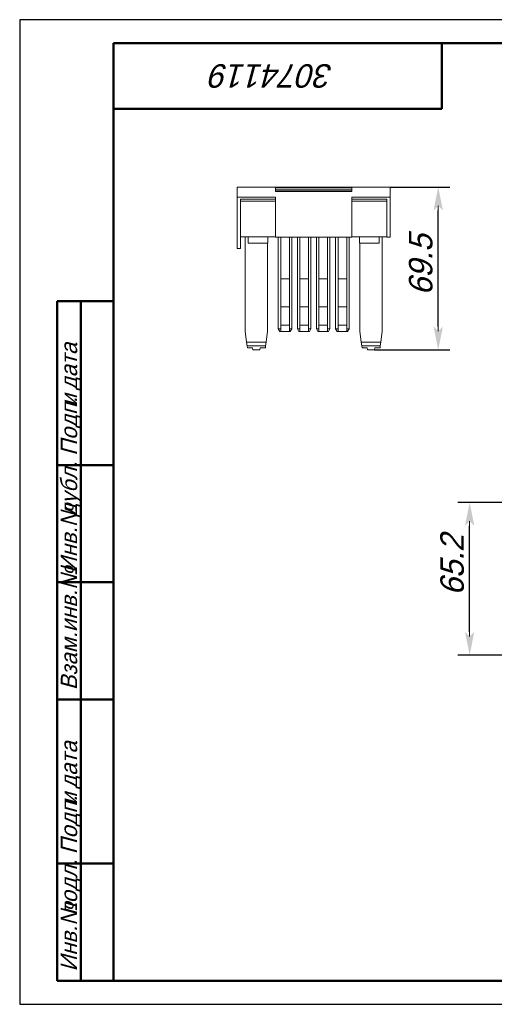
# Model space of a CAD drawing. Header units: millimetres. Extents: x 8 to 305, y 87 to 297.
# Tile 1 of 2: x 8 to 109, y 87 to 297. Entities that reach past the tile are written whole.
import ezdxf

# ---------------------------------------------------------------- set-up
doc = ezdxf.new("R2010")
doc.units = ezdxf.units.MM
doc.styles.add('TextStyle_1', font='T-FLEX Type A.TTF', dxfattribs={"oblique": 15, "height": 5})
doc.styles.add('TextStyle_2', font='T-FLEX Type A.TTF', dxfattribs={"oblique": 15, "height": 3.5})
doc.styles.add('TextStyle_8', font='T-FLEX Type A.TTF', dxfattribs={"oblique": 15, "height": 5})
doc.dimstyles.new('DIM_ST_1', dxfattribs={"dimtxt": 5, "dimasz": 5, "dimexe": 2.5, "dimexo": 0, "dimtad": 1, "dimlfac": 2, "dimrnd": 0.01, "dimdsep": 46, "dimtxsty": 'TextStyle_1', "dimblk": 'Arrow_3_C7_Status', "dimcen": 0.09, "dimclrd": 7, "dimclre": 7, "dimclrt": 7, "dimazin": 0, "dimtfac": 1, "dimtdec": 0, "dimtmove": 0, "dimatfit": 0, "dimldrblk": 'NONE', "dimfxl": 1, "dimtvp": 1, "dimtolj": 1, "dimarcsym": 0})

# ---------------------------------------------------------------- blocks, each defined once
blk = doc.blocks.new('Arrow_3_C7_Status')
at = {"color": 7, "linetype": 'Continuous', "lineweight": 0}
blk.add_line((-1, 0), (-0.8, 0), dxfattribs=at)
at = {"color": 7}
blk.add_solid([(-1, -0.2), (0, 0), (-0.8, 0), (-1, 0.2)], dxfattribs=at)
blk = doc.blocks.new('*D5')
at = {"color": 7, "lineweight": -2}
for p, q in [((86.49, 261.72), (99.25, 261.72)), ((96.75, 231.97), (96.75, 256.72)), ((83.18, 226.97), (99.25, 226.97))]:
    blk.add_line(p, q, dxfattribs=at)
at = {"layer": 'Defpoints', "color": 0}
for p in [(86.49, 261.72), (96.75, 261.72), (83.18, 226.97)]:
    blk.add_point(p, dxfattribs=at)
at = {"color": 7, "lineweight": -2, "xscale": 5, "yscale": 5, "zscale": 5}
for p, rotation in [((96.75, 261.72), 90.00000000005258), ((96.75, 226.97), 270.0000000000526)]:
    blk.add_blockref('Arrow_3_C7_Status', p, dxfattribs=dict(at, rotation=rotation))
blk = doc.blocks.new('_None')
blk = doc.blocks.new('*D6')
at = {"color": 7, "lineweight": -2}
for p, q in [((111.49, 194.45), (100.95, 194.45)), ((103.45, 166.85), (103.45, 189.45)), ((111.49, 161.85), (100.95, 161.85))]:
    blk.add_line(p, q, dxfattribs=at)
at = {"layer": 'Defpoints', "color": 0}
for p in [(103.45, 194.45), (111.49, 194.45), (111.49, 161.85)]:
    blk.add_point(p, dxfattribs=at)
at = {"color": 7, "lineweight": -2, "xscale": 5, "yscale": 5, "zscale": 5}
for p, rotation in [((103.45, 194.45), 90.00000000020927), ((103.45, 161.85), 270.0000000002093)]:
    blk.add_blockref('Arrow_3_C7_Status', p, dxfattribs=dict(at, rotation=rotation))
blk = doc.blocks.new('_FR1Страница_1')
at = {"color": 7, "linetype": 'Continuous', "lineweight": 25}
for p, q in [((7.51, 297.41), (7.51, 87.41)), ((304.51, 297.41), (7.51, 297.41)), ((7.51, 87.41), (304.51, 87.41))]:
    blk.add_line(p, q, dxfattribs=at)
at = {"color": 7, "linetype": 'Continuous', "lineweight": 50}
for p, q in [((27.51, 92.41), (27.51, 292.41)), ((27.51, 292.41), (299.51, 292.41)), ((97.51, 278.41), (97.51, 292.41)), ((27.51, 278.41), (97.51, 278.41)), ((15.51, 92.41), (15.51, 237.41)), ((15.51, 237.41), (27.51, 237.41)), ((20.51, 237.41), (20.51, 92.41)), ((15.51, 202.41), (27.51, 202.41)), ((15.51, 177.41), (27.51, 177.41)), ((27.51, 152.41), (15.51, 152.41)), ((15.51, 117.41), (27.51, 117.41)), ((27.51, 92.41), (15.51, 92.41)), ((299.51, 92.41), (27.51, 92.41))]:
    blk.add_line(p, q, dxfattribs=at)
at = {"color": 7, "oblique": 15}
for s, height, rotation, style, p in [('3074119', 5, 180, 'TextStyle_8', (74.42, 287.91)), ('дата', 3.5, 90, 'TextStyle_2', (19.76, 218.42)), ('Подп.', 3.5, 90, 'TextStyle_2', (19.76, 204.41)), ('и', 3.5, 90, 'TextStyle_2', (19.76, 214.92)), ('дубл.', 3.5, 90, 'TextStyle_2', (19.76, 191.42)), ('Инв.№', 3.5, 90, 'TextStyle_2', (19.76, 179.41)), ('Взам.инв.№', 3.5, 90, 'TextStyle_2', (19.76, 154.41)), ('дата', 3.5, 90, 'TextStyle_2', (19.76, 133.42)), ('Подп.', 3.5, 90, 'TextStyle_2', (19.76, 119.41)), ('и', 3.5, 90, 'TextStyle_2', (19.76, 129.92)), ('подл.', 3.5, 90, 'TextStyle_2', (19.76, 106.42)), ('Инв.№', 3.5, 90, 'TextStyle_2', (19.76, 94.41))]:
    blk.add_text(s, height=height, rotation=rotation, dxfattribs=dict(at, style=style)).set_placement(p)
blk = doc.blocks.new('Страница_1')
at = {"color": 7, "linetype": 'Continuous', "lineweight": 20}
for p, q in [((86.4914, 261.7223), (53.8914, 261.7223)), ((53.8914, 259.5854), (53.8914, 261.7223)), ((62.0414, 260.7482), (62.0414, 261.5732)), ((78.3414, 261.5732), (62.0414, 261.5732)), ((78.3414, 261.0903), (62.0414, 261.0903)), ((62.0414, 261.0289), (78.3414, 261.0289)), ((78.3414, 260.7482), (62.0414, 260.7482)), ((78.3414, 260.7482), (78.3414, 261.5732)), ((86.4914, 259.5854), (86.4914, 261.7223)), ((62.0414, 259.5854), (53.8914, 259.5854)), ((53.8914, 253.5462), (53.8914, 259.5854)), ((54.5914, 258.6071), (54.5914, 259.1328)), ((54.5914, 259.1328), (62.0414, 259.1328)), ((54.5914, 258.7144), (62.0414, 258.7144)), ((54.5914, 257.6618), (54.5914, 258.6071)), ((62.0414, 258.8069), (62.0414, 259.5854)), ((62.0414, 258.1169), (62.0414, 258.8069)), ((86.4914, 259.5854), (78.3414, 259.5854)), ((78.3414, 258.8069), (78.3414, 259.5854)), ((85.7914, 259.1328), (78.3414, 259.1328)), ((78.3414, 258.1169), (78.3414, 258.8069)), ((85.7914, 258.7144), (78.3414, 258.7144)), ((85.7914, 258.6071), (85.7914, 259.1328)), ((85.7914, 257.6618), (85.7914, 258.6071)), ((86.4914, 252.348), (86.4914, 259.5854)), ((54.5914, 256.6925), (54.5914, 257.6618)), ((54.5914, 256.6925), (54.5914, 256.373)), ((54.5914, 256.373), (54.5914, 256.1731)), ((62.0414, 257.6618), (62.0414, 258.1169)), ((62.0414, 256.6925), (62.0414, 257.6618)), ((62.0414, 256.373), (62.0414, 256.6925)), ((62.0414, 256.373), (62.0414, 255.3286)), ((78.3414, 257.6618), (78.3414, 258.1169)), ((78.3414, 256.6925), (78.3414, 257.6618)), ((78.3414, 256.373), (78.3414, 256.6925)), ((78.3414, 256.373), (78.3414, 255.3286)), ((85.7914, 256.6925), (85.7914, 257.6618)), ((85.7914, 256.6925), (85.7914, 256.373)), ((85.7914, 256.373), (85.7914, 256.1731)), ((54.5914, 253.5462), (54.5914, 256.1731)), ((62.0414, 255.3286), (62.0414, 252.7068)), ((78.3414, 255.3286), (78.3414, 252.7068)), ((85.7914, 252.5722), (85.7914, 256.1731)), ((53.8914, 253.5462), (53.8914, 250.1563)), ((54.5914, 253.5462), (54.5914, 250.1563)), ((62.0414, 251.9476), (62.0414, 252.7068)), ((78.3414, 251.9476), (78.3414, 252.7068)), ((85.7914, 251.9475), (85.7914, 252.5722)), ((86.4914, 252.348), (86.4914, 251.0415)), ((53.8914, 249.2387), (53.8914, 250.1563)), ((54.5914, 251.0851), (62.0414, 251.0851)), ((54.5914, 249.2387), (54.5914, 250.1563)), ((55.6164, 230.9727), (55.6164, 251.0851)), ((56.2164, 251.0851), (56.2164, 250.0549)), ((56.2164, 250.0549), (56.2164, 249.7326)), ((60.4164, 251.0851), (60.4164, 250.0549)), ((60.4164, 250.0549), (60.4164, 249.7326)), ((62.0414, 251.9476), (62.0414, 251.0415)), ((62.0414, 251.0415), (78.3414, 251.0415)), ((62.6539, 231.4419), (62.6539, 251.0415)), ((63.1539, 231.4419), (63.1539, 251.0415)), ((65.0039, 251.0415), (65.0039, 231.4419)), ((65.5039, 251.0415), (65.5039, 231.4419)), ((66.7289, 231.4419), (66.7289, 251.0415)), ((67.2289, 231.4419), (67.2289, 251.0415)), ((69.0789, 251.0415), (69.0789, 231.4419)), ((69.5789, 251.0415), (69.5789, 231.4419)), ((70.8039, 231.4419), (70.8039, 251.0415)), ((71.3039, 231.4419), (71.3039, 251.0415)), ((73.1539, 251.0415), (73.1539, 231.4419)), ((73.6539, 251.0415), (73.6539, 231.4419)), ((74.8789, 231.4419), (74.8789, 251.0415)), ((75.3789, 231.4419), (75.3789, 251.0415)), ((77.2289, 251.0415), (77.2289, 231.4419)), ((77.7289, 251.0415), (77.7289, 231.4419)), ((78.3414, 251.9476), (78.3414, 251.0415)), ((78.3414, 251.0851), (85.7914, 251.0851)), ((79.9664, 251.0851), (79.9664, 250.0549)), ((79.9664, 250.0549), (79.9664, 249.7326)), ((84.1664, 251.0851), (84.1664, 250.0549)), ((84.1664, 250.0549), (84.1664, 249.7326)), ((84.7664, 230.9727), (84.7664, 251.0851)), ((85.7914, 251.9475), (85.7914, 251.0415)), ((85.7914, 251.0415), (86.4914, 251.0415)), ((53.8914, 249.2387), (53.8914, 248.7102)), ((53.8914, 248.7102), (53.8914, 248.6097)), ((53.8914, 248.6097), (54.5914, 248.6097)), ((54.5914, 249.2387), (54.5914, 248.7102)), ((54.5914, 248.7102), (54.5914, 248.6097)), ((56.2164, 249.7326), (60.4164, 249.7326)), ((60.3164, 249.7326), (60.3164, 230.9727)), ((79.9664, 249.7326), (84.1664, 249.7326)), ((80.0664, 249.7326), (80.0664, 230.9727)), ((65.0039, 242.1727), (63.1539, 242.1727)), ((69.0789, 242.1727), (67.2289, 242.1727)), ((73.1539, 242.1727), (71.3039, 242.1727)), ((77.2289, 242.1727), (75.3789, 242.1727)), ((63.1539, 236.1666), (65.0039, 236.1666)), ((67.2289, 236.1666), (69.0789, 236.1666)), ((71.3039, 236.1666), (73.1539, 236.1666)), ((75.3789, 236.1666), (77.2289, 236.1666)), ((63.1539, 231.4419), (62.6539, 231.4419)), ((62.9539, 230.9223), (62.6539, 231.4419)), ((63.1539, 232.2845), (65.0039, 232.2845)), ((65.0039, 232.2716), (63.1539, 232.2716)), ((63.1539, 230.9223), (63.1539, 231.4419)), ((65.0039, 231.4419), (65.0039, 230.9223)), ((65.5039, 231.4419), (65.0039, 231.4419)), ((65.5039, 231.4419), (65.2039, 230.9223)), ((67.0289, 230.9223), (66.7289, 231.4419)), ((67.2289, 231.4419), (66.7289, 231.4419)), ((67.2289, 232.2845), (69.0789, 232.2845)), ((69.0789, 232.2716), (67.2289, 232.2716)), ((67.2289, 230.9223), (67.2289, 231.4419)), ((69.5789, 231.4419), (69.0789, 231.4419)), ((69.0789, 231.4419), (69.0789, 230.9223)), ((69.5789, 231.4419), (69.2789, 230.9223)), ((71.1039, 230.9223), (70.8039, 231.4419)), ((71.3039, 231.4419), (70.8039, 231.4419)), ((71.3039, 232.2845), (73.1539, 232.2845)), ((73.1539, 232.2716), (71.3039, 232.2716)), ((71.3039, 230.9223), (71.3039, 231.4419)), ((73.1539, 231.4419), (73.1539, 230.9223)), ((73.6539, 231.4419), (73.1539, 231.4419)), ((73.6539, 231.4419), (73.3539, 230.9223)), ((75.1789, 230.9223), (74.8789, 231.4419)), ((75.3789, 231.4419), (74.8789, 231.4419)), ((75.3789, 232.2845), (77.2289, 232.2845)), ((77.2289, 232.2716), (75.3789, 232.2716)), ((75.3789, 230.9223), (75.3789, 231.4419)), ((77.2289, 231.4419), (77.2289, 230.9223)), ((77.7289, 231.4419), (77.2289, 231.4419)), ((77.7289, 231.4419), (77.4289, 230.9223)), ((55.9021, 228.6456), (55.6164, 230.9727)), ((60.3164, 230.9727), (60.0306, 228.6456)), ((63.1539, 230.9223), (62.9539, 230.9223)), ((63.1539, 230.9223), (65.0039, 230.9223)), ((65.2039, 230.9223), (65.0039, 230.9223)), ((67.2289, 230.9223), (67.0289, 230.9223)), ((67.2289, 230.9223), (69.0789, 230.9223)), ((69.2789, 230.9223), (69.0789, 230.9223)), ((71.3039, 230.9223), (71.1039, 230.9223)), ((71.3039, 230.9223), (73.1539, 230.9223)), ((73.3539, 230.9223), (73.1539, 230.9223)), ((75.3789, 230.9223), (75.1789, 230.9223)), ((75.3789, 230.9223), (77.2289, 230.9223)), ((77.4289, 230.9223), (77.2289, 230.9223)), ((80.0664, 230.9727), (80.3521, 228.6456)), ((84.4806, 228.6456), (84.7664, 230.9727)), ((55.9999, 227.8488), (55.9021, 228.6456)), ((60.0306, 228.6456), (55.9021, 228.6456)), ((59.9328, 227.8488), (55.9999, 227.8488)), ((56.049, 227.4496), (55.9999, 227.8488)), ((56.0501, 227.4403), (56.049, 227.4496)), ((57.149, 227.4496), (56.049, 227.4496)), ((56.0501, 227.4403), (57.1501, 227.4403)), ((57.2075, 226.9727), (57.149, 227.4496)), ((58.7252, 226.9727), (57.2075, 226.9727)), ((58.7838, 227.4496), (58.7252, 226.9727)), ((58.7826, 227.4403), (59.8826, 227.4403)), ((59.8838, 227.4496), (58.7838, 227.4496)), ((59.8838, 227.4496), (59.8826, 227.4403)), ((59.9328, 227.8488), (59.8838, 227.4496)), ((60.0306, 228.6456), (59.9328, 227.8488)), ((80.3521, 228.6456), (84.4806, 228.6456)), ((80.3521, 228.6456), (80.4499, 227.8488)), ((80.4499, 227.8488), (80.499, 227.4496)), ((80.4499, 227.8488), (84.3828, 227.8488)), ((80.499, 227.4496), (80.5001, 227.4403)), ((80.499, 227.4496), (81.599, 227.4496)), ((81.6001, 227.4403), (80.5001, 227.4403)), ((81.599, 227.4496), (81.6575, 226.9727)), ((81.6575, 226.9727), (83.1752, 226.9727)), ((83.1752, 226.9727), (83.2338, 227.4496)), ((84.3326, 227.4403), (83.2326, 227.4403)), ((83.2338, 227.4496), (84.3338, 227.4496)), ((84.3326, 227.4403), (84.3338, 227.4496)), ((84.3338, 227.4496), (84.3828, 227.8488)), ((84.3828, 227.8488), (84.4806, 228.6456))]:
    blk.add_line(p, q, dxfattribs=at)
blk.add_blockref('_FR1Страница_1', (0, 0))
at = {"color": 7, "style": 'TextStyle_1', "oblique": 15}
for s, p in [('69.5', (95.5, 238.59)), ('65.2', (102.2, 174.58))]:
    blk.add_text(s, height=5, rotation=90, dxfattribs=at).set_placement(p)
for base, p1, p2, picture, middle in [((96.75, 261.7223), (83.1752, 226.9727), (86.4914, 261.7223), '*D5', (96.75, 243.77)), ((103.45, 194.4475), (111.4866, 161.8475), (111.4866, 194.4475), '*D6', (103.45, 179.76))]:
    dim = blk.add_linear_dim(base=base, p1=p1, p2=p2, angle=90, text=' ', dimstyle='DIM_ST_1')
    dim.commit()
    dim.dimension.update_dxf_attribs({"geometry": picture, "text_midpoint": middle, "dimtype": 160})

msp = doc.modelspace()

# ---------------------------------------------------------------- block references
msp.add_blockref('Страница_1', (0, 0))

doc.saveas('drawing.dxf')
